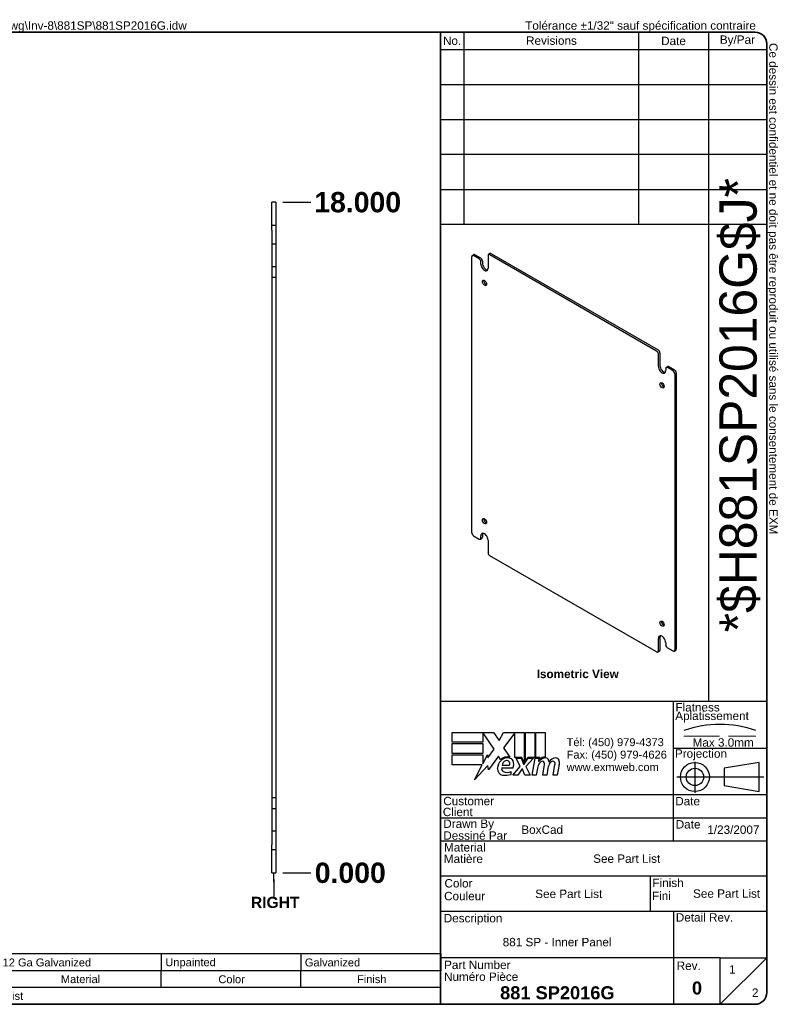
# Model space of a CAD drawing. Header units: inches. Extents: x 0 to 42.5, y -11 to 27.6.
# Tile 2 of 2: x 22.1 to 42.5, y 1.2 to 27.6. Entities that reach past the tile are written whole.
import ezdxf
from ezdxf.enums import TextEntityAlignment as Align

# ---------------------------------------------------------------- set-up
doc = ezdxf.new("R2010")
doc.units = ezdxf.units.IN
doc.header["$LTSCALE"] = 4.545455
doc.header["$MEASUREMENT"] = 0
for name, pattern in [('CHAIN', [0.7087, 0.4724, -0.0591, 0.1181, -0.0591]), ('DASHED', [0.2067, 0.1654, -0.0413]), ('DASHED_SPACE', [0.2067, 0.1654, -0.0413])]:
    doc.linetypes.add(name, pattern=pattern)
doc.layers.get('0').update_dxf_attribs({"lineweight": 25})
for name, color, linetype, lineweight in [('Centerline(ANSI)', 7, 'Continuous', 25), ('Dimensions(ANSI)', 7, 'Continuous', 25), ('Hidden Edges(ANSI)', 7, 'DASHED_SPACE', 25), ('Sketch Geometry(ANSI)', 7, 'Continuous', 25), ('Symbols(ANSI)', 7, 'Continuous', 25), ('Visible Edges(ANSI)', 7, 'Continuous', 25)]:
    doc.layers.add(name, color=color, linetype=linetype, lineweight=lineweight)
doc.styles.add('Current-ANSI', font='arial.ttf')
doc.styles.add('Dimension-ANSI', font='arialbd.ttf')
doc.styles.add('Part List-ANSI', font='arial.ttf')
doc.styles.add('Text Style44', font='arialbd.ttf')
doc.styles.add('Text Style83', font='FRE3OF9X.TTF')
doc.dimstyles.new('INCH-ANSI', dxfattribs={"dimscale": 4.545455, "dimtxt": 0.12, "dimasz": 0.098425, "dimexe": 0.04, "dimexo": 0.04, "dimgap": 0.031496, "dimtad": 0, "dimtih": 1, "dimtoh": 1, "dimdec": 3, "dimrnd": 1e-08, "dimzin": 0, "dimdsep": 46, "dimtxsty": 'Dimension-ANSI', "dimcen": 0.09, "dimdle": 0.312, "dimclrd": 179, "dimclre": 179, "dimclrt": 7, "dimadec": 1, "dimazin": 0, "dimtfac": 1, "dimtdec": 3, "dimtofl": 0, "dimtmove": 0, "dimatfit": 3, "dimfxl": 1, "dimtolj": 1, "dimtzin": 4, "dimlwd": 25, "dimlwe": 25, "dimarcsym": 0})

# ---------------------------------------------------------------- blocks, each defined once
blk = doc.blocks.new('Parts List')
at = {"layer": 'Symbols(ANSI)'}
for p, q in [((13.023, 0.795), (3.548, 0.795)), ((3.548, 0.795), (3.548, 0.615)), ((3.848, 0.795), (3.848, 0.615)), ((4.973, 0.795), (4.973, 0.615)), ((5.273, 0.795), (5.273, 0.615)), ((8.273, 0.795), (8.273, 0.615)), ((10.023, 0.795), (10.023, 0.615)), ((11.523, 0.795), (11.523, 0.615)), ((13.023, 0.795), (13.023, 0.615)), ((13.023, 0.615), (3.548, 0.615)), ((3.548, 0.435), (3.548, 0.615)), ((3.848, 0.435), (3.848, 0.615)), ((4.973, 0.435), (4.973, 0.615)), ((5.273, 0.435), (5.273, 0.615)), ((8.273, 0.435), (8.273, 0.615)), ((10.023, 0.435), (10.023, 0.615)), ((11.523, 0.435), (11.523, 0.615)), ((13.023, 0.435), (13.023, 0.615)), ((3.548, 0.255), (3.548, 0.435)), ((13.023, 0.435), (3.548, 0.435)), ((13.023, 0.255), (13.023, 0.435)), ((13.023, 0.255), (3.548, 0.255))]:
    blk.add_line(p, q, dxfattribs=at)
at = {"layer": 'Symbols(ANSI)', "char_height": 0.085, "attachment_point": 7, "line_spacing_factor": 0.25, "style": 'Part List-ANSI'}
for s, insert in [('1', (3.678, 0.662)), ('881 SP2016G-P', (3.888, 0.66)), ('0', (5.095, 0.66)), ('881 SP - Inner Panel Part', (5.313, 0.66)), ('12 Ga Galvanized', (8.321, 0.66)), ('Unpainted', (10.068, 0.638)), ('Galvanized', (11.565, 0.66)), ('Qty', (3.611, 0.456)), ('Part Number', (4.083, 0.481)), ('Rev', (5.027, 0.481)), ('Description', (6.485, 0.458)), ('Material', (8.946, 0.481)), ('Color', (10.637, 0.48)), ('Finish', (12.125, 0.481)), ('Parts List', (8.047, 0.301))]:
    blk.add_mtext(s, dxfattribs=dict(at, insert=insert))
blk = doc.blocks.new('Datum Identifier3')
at = {"layer": 'Symbols(ANSI)', "color": 7, "linetype": 'Continuous', "lineweight": 25}
for p, q in [((11.234, 1.567), (11.234, 1.665)), ((11.234, 1.567), (11.234, 1.595)), ((11.234, 1.595), (11.234, 1.411))]:
    blk.add_line(p, q, dxfattribs=at)
at = {"layer": 'Symbols(ANSI)', "color": 7, "insert": (10.986, 1.287), "char_height": 0.12, "attachment_point": 7, "line_spacing_factor": 0.25, "style": 'Dimension-ANSI'}
blk.add_mtext('RIGHT', dxfattribs=at)
blk = doc.blocks.new('*D14')
at = {"layer": 'Defpoints', "color": 0, "linetype": 'Continuous', "transparency": 16777216}
for p in [(28.95, 4.684), (28.95, 4.684), (29.884, 4.684)]:
    blk.add_point(p, dxfattribs=at)
at = {"layer": 'Dimensions(ANSI)', "color": 179, "linetype": 'Continuous', "lineweight": 25, "transparency": 16777216}
blk.add_line((29.132, 4.684), (29.884, 4.684), dxfattribs=at)
at = {"layer": 'Dimensions(ANSI)', "color": 7, "linetype": 'Continuous', "lineweight": 25, "transparency": 16777216, "insert": (30.946, 4.684), "char_height": 0.5455, "attachment_point": 5, "style": 'Dimension-ANSI'}
blk.add_mtext('\\A1;0.000', dxfattribs=at)
blk = doc.blocks.new('*D15')
at = {"layer": 'Defpoints', "color": 0, "linetype": 'Continuous', "transparency": 16777216}
for p in [(28.95, 22.684), (29.884, 22.684), (28.95, 4.684)]:
    blk.add_point(p, dxfattribs=at)
at = {"layer": 'Dimensions(ANSI)', "color": 179, "linetype": 'Continuous', "lineweight": 25, "transparency": 16777216}
blk.add_line((29.132, 22.684), (29.884, 22.684), dxfattribs=at)
at = {"layer": 'Dimensions(ANSI)', "color": 7, "linetype": 'Continuous', "lineweight": 25, "transparency": 16777216, "insert": (31.144, 22.684), "char_height": 0.5455, "attachment_point": 5, "style": 'Dimension-ANSI'}
blk.add_mtext('\\A1;18.000', dxfattribs=at)
blk = doc.blocks.new('Title Blocks EXM - ANSI B')
for p, q in [((13.372, 3.063), (13.372, 3.17)), ((13.372, 3.17), (13.818, 3.17)), ((13.824, 2.989), (13.701, 3.168)), ((13.701, 3.168), (13.701, 3.063)), ((13.818, 3.17), (13.877, 3.083)), ((13.877, 3.083), (13.923, 3.17)), ((13.923, 3.17), (14.146, 3.17)), ((14.046, 3.166), (13.924, 3.002)), ((14.046, 2.9), (14.046, 3.166)), ((14.146, 3.17), (14.146, 2.842)), ((14.16, 3.17), (14.259, 3.17)), ((14.16, 2.866), (14.16, 3.17)), ((14.259, 3.17), (14.259, 2.9)), ((14.273, 3.17), (14.372, 3.17)), ((14.273, 2.9), (14.273, 3.17)), ((14.372, 3.17), (14.372, 2.905)), ((13.701, 3.063), (13.372, 3.063)), ((13.372, 3.049), (13.701, 3.049)), ((13.372, 2.942), (13.372, 3.049)), ((13.701, 3.049), (13.701, 2.942)), ((13.758, 2.895), (13.824, 2.989)), ((13.924, 3.002), (13.993, 2.903)), ((13.701, 2.942), (13.372, 2.942)), ((13.372, 2.82), (13.372, 2.927)), ((13.372, 2.927), (13.701, 2.927)), ((13.701, 2.831), (13.752, 2.929)), ((13.701, 2.927), (13.701, 2.831)), ((13.752, 2.929), (13.758, 2.895)), ((13.87, 2.914), (13.765, 2.768)), ((13.893, 2.876), (13.87, 2.914)), ((14.121, 2.9), (14.046, 2.9)), ((14.059, 2.891), (14.113, 2.891)), ((14.105, 2.802), (14.059, 2.891)), ((14.113, 2.891), (14.139, 2.83)), ((14.146, 2.842), (14.121, 2.9)), ((14.146, 2.83), (14.19, 2.891)), ((14.185, 2.9), (14.16, 2.866)), ((14.245, 2.891), (14.164, 2.803)), ((14.259, 2.9), (14.185, 2.9)), ((14.19, 2.891), (14.245, 2.891)), ((14.232, 2.709), (14.264, 2.891)), ((14.264, 2.891), (14.302, 2.891)), ((14.314, 2.9), (14.273, 2.9)), ((14.302, 2.891), (14.299, 2.859)), ((14.299, 2.859), (14.309, 2.859)), ((14.312, 2.88), (14.314, 2.9)), ((13.695, 2.82), (13.372, 2.82)), ((13.612, 2.661), (13.695, 2.82)), ((13.758, 2.815), (13.612, 2.661)), ((13.765, 2.768), (13.758, 2.815)), ((13.905, 2.788), (14.027, 2.788)), ((13.91, 2.818), (13.99, 2.818)), ((14.023, 2.709), (14.105, 2.802)), ((14.122, 2.774), (14.077, 2.709)), ((14.13, 2.774), (14.122, 2.774)), ((14.155, 2.709), (14.13, 2.774)), ((14.139, 2.83), (14.146, 2.83)), ((14.164, 2.803), (14.209, 2.709)), ((14.289, 2.784), (14.276, 2.709)), ((14.345, 2.709), (14.365, 2.824)), ((14.402, 2.784), (14.389, 2.709)), ((14.457, 2.709), (14.477, 2.824)), ((14.523, 2.823), (14.501, 2.709)), ((14.005, 2.718), (14.005, 2.748)), ((14.077, 2.709), (14.023, 2.709)), ((14.209, 2.709), (14.155, 2.709)), ((14.276, 2.709), (14.232, 2.709)), ((14.389, 2.709), (14.345, 2.709)), ((14.501, 2.709), (14.457, 2.709))]:
    blk.add_line(p, q)
for centre, radius, start, end in [((13.991, 2.772), 0.133, 134.1684, 176.5646), ((13.968, 2.796), 0.11, 77.079, 133.1785), ((13.968, 2.796), 0.0996, 80.4085, 134.1684), ((13.965, 2.811), 0.056, 109.3797, 172.9975), ((13.959, 2.83), 0.0365, 51.1652, 109.3797), ((13.962, 2.833), 0.0318, 331.4547, 51.1652), ((13.981, 2.843), 0.0507, 23.8445, 85.0802), ((13.941, 2.826), 0.094, 336.1555, 23.8445), ((14.376, 2.816), 0.08, 89.4776, 147.4114), ((14.346, 2.818), 0.042, 96.03, 147.5992), ((14.37, 2.825), 0.08, 88.7952, 136.5849), ((14.344, 2.839), 0.02, 23.5571, 96.03), ((14.377, 2.862), 0.0338, 16.9928, 89.4776), ((14.317, 2.844), 0.096, 3.6169, 16.9928), ((14.486, 2.814), 0.0819, 89.6788, 153.9508), ((14.458, 2.818), 0.042, 96.1027, 147.6083), ((14.456, 2.839), 0.02, 23.5487, 96.1027), ((14.487, 2.861), 0.035, 18.4748, 89.6788), ((14.429, 2.842), 0.096, 349, 18.4748), ((13.925, 2.776), 0.0658, 176.5646, 261.5605), ((13.936, 2.779), 0.032, 163.5261, 244.6784), ((13.966, 2.842), 0.102, 244.6784, 292.5609), ((14.442, 2.757), 0.155, 147.5992, 170), ((14.325, 2.831), 0.041, 350, 23.5571), ((14.555, 2.759), 0.155, 148.5584, 170.8257), ((14.437, 2.831), 0.041, 349.9922, 23.5487), ((13.945, 2.911), 0.202, 261.5605, 287.3343)]:
    blk.add_arc(centre, radius, start, end)
at = {"layer": 'Centerline(ANSI)', "linetype": 'DASHED', "lineweight": 18, "ltscale": 0.507983}
blk.add_line((15.861, 3.128), (16.632, 3.128), dxfattribs=at)
at = {"layer": 'Centerline(ANSI)', "linetype": 'CHAIN', "ltscale": 0.185148}
blk.add_line((15.979, 2.855), (15.979, 2.521), dxfattribs=at)
at = {"layer": 'Centerline(ANSI)', "linetype": 'CHAIN', "ltscale": 0.437897}
blk.add_line((15.786, 2.691), (16.717, 2.691), dxfattribs=at)
at = {"layer": 'Sketch Geometry(ANSI)'}
for p, q in [((13.25, 10.687), (16.625, 10.687)), ((13.5, 10.687), (13.5, 8.625)), ((15.375, 10.687), (15.375, 8.625)), ((16.125, 10.687), (16.125, 3.5)), ((13.25, 10.5), (16.75, 10.5)), ((16.75, 10.562), (16.75, 0.375)), ((13.25, 10.125), (16.75, 10.125)), ((13.25, 9.75), (16.75, 9.75)), ((16.75, 9.375), (13.25, 9.375)), ((13.25, 9), (16.75, 9)), ((16.75, 9), (16.75, 8.625)), ((13.25, 8.625), (16.75, 8.625)), ((16.75, 3.5), (13.25, 3.5)), ((15.75, 2), (15.75, 3.5)), ((15.75, 3), (16.75, 3)), ((16.669, 2.847), (16.294, 2.785)), ((16.294, 2.785), (16.294, 2.598)), ((16.669, 2.535), (16.669, 2.847)), ((16.294, 2.598), (16.669, 2.535)), ((16.75, 2.5), (13.25, 2.5)), ((16.75, 2.25), (13.25, 2.25)), ((16.75, 2), (13.25, 2)), ((13.25, 1.629), (16.75, 1.629)), ((15.499, 1.629), (15.499, 1.25)), ((13.25, 1.25), (16.75, 1.25)), ((15.75, 1.25), (15.75, 0.75)), ((15.75, 0.75), (13.25, 0.75)), ((16.25, 0.75), (15.75, 0.75)), ((15.75, 0.75), (15.75, 0.25)), ((16.25, 0.25), (16.25, 0.75)), ((16.25, 0.75), (16.75, 0.75)), ((16.25, 0.25), (16.75, 0.75)), ((16.625, 0.25), (13.25, 0.25))]:
    blk.add_line(p, q, dxfattribs=at)
at = {"layer": 'Sketch Geometry(ANSI)', "linetype": 'Continuous', "lineweight": 35}
for p, q in [((13.25, 8.625), (13.25, 10.687)), ((13.25, 8.625), (13.25, 3.5)), ((13.25, 0.25), (13.25, 3.5))]:
    blk.add_line(p, q, dxfattribs=at)
at = {"layer": 'Sketch Geometry(ANSI)'}
for radius in [0.156, 0.0935]:
    blk.add_circle((15.979, 2.691), radius, dxfattribs=at)
for centre, radius, start, end in [((16.625, 10.562), 0.125, 0, 90), ((16.247, 2.112), 1.143, 70.2973, 109.7027), ((16.625, 0.375), 0.125, 270, 0)]:
    blk.add_arc(centre, radius, start, end, dxfattribs=at)
at = {"layer": 'Symbols(ANSI)', "color": 7, "char_height": 0.09, "style": 'Current-ANSI'}
for s, insert, width, attachment_point in [('No.', (13.373, 10.595), 0.25039, 5), ('Revisions', (14.439, 10.596), 1.87331, 5), ('Date', (15.749, 10.593), 0.75135, 5), ('By/Par', (16.435, 10.594), 0.62202, 5), ('Date', (15.773, 2.136), 0.26554, 7), ('Rev.', (15.783, 0.618), 0.25854, 7)]:
    blk.add_mtext(s, dxfattribs=dict(at, insert=insert, width=width, attachment_point=attachment_point))
for s, insert, attachment_point in [('\\fArial|b1|i0;\\H0.0900;Isometric View', (14.281, 3.842), 1), ('Flatness', (15.77, 3.393), 7), ('Aplatissement', (15.768, 3.275), 7), ('Max 3.0mm', (15.954, 3.015), 7), ('Projection', (15.764, 2.87), 7), ('Customer', (13.278, 2.386), 7), ('Date', (15.768, 2.385), 7), ('Client', (13.273, 2.269), 7), ('Drawn By', (13.278, 2.117), 7), ('Dessiné Par', (13.278, 2.016), 7), ('Material', (13.286, 1.889), 7), ('Matière', (13.284, 1.766), 7), ('Color', (13.291, 1.503), 7), ('Finish', (15.523, 1.508), 7), ('Couleur', (13.287, 1.366), 7), ('Fini', (15.518, 1.37), 7), ('Description', (13.283, 1.103), 7), ('Detail Rev.', (15.774, 1.137), 7), ('Part Number', (13.287, 0.627), 7), ('Numéro Pièce', (13.286, 0.5), 7)]:
    blk.add_mtext(s, dxfattribs=dict(at, insert=insert, attachment_point=attachment_point))
at = {"layer": 'Symbols(ANSI)', "color": 7, "insert": (14.602, 3.107), "char_height": 0.085, "attachment_point": 1, "line_spacing_factor": 0.944221, "style": 'Current-ANSI'}
blk.add_mtext('\\fArial|b0|i0;\\H0.0850;Tél: (450) 979-4373\\PFax: (450) 979-4626\\Pwww.exmweb.com', dxfattribs=at)
at = {"layer": 'Symbols(ANSI)', "color": 7, "style": 'Current-ANSI'}
for tag, p in [('REV1', (13.375, 10.313)), ('REV1DATE', (15.75, 10.31)), ('REV1BY', (16.437, 10.313)), ('REV2', (13.373, 9.938)), ('REV2DATE', (15.747, 9.941)), ('REV2BY', (16.437, 9.938)), ('REV3', (13.374, 9.563)), ('REV3DATE', (15.752, 9.563)), ('REV3BY', (16.437, 9.564)), ('REV4', (13.377, 9.188)), ('REV4DATE', (15.752, 9.188)), ('REV4BY', (16.441, 9.188)), ('REV5', (13.373, 8.813)), ('REV5DATE', (15.752, 8.813)), ('REV5BY', (16.438, 8.811)), ('MFG_APPROVED_DATE', (16.393, 2.374)), ('DETAIL_REV', (16.249, 0.926))]:
    blk.add_attdef(tag, text='', height=0.09, dxfattribs=at).set_placement(p, align=Align.MIDDLE_CENTER)
for tag, p in [('REV1DESC', (13.526, 10.31)), ('REV2DESC', (13.525, 9.937)), ('REV3DESC', (13.528, 9.564)), ('REV4DESC', (13.533, 9.19)), ('REV5DESC', (13.532, 8.811)), ('COMPANY', (14.12, 2.375))]:
    blk.add_attdef(tag, text='', height=0.09, dxfattribs=at).set_placement(p, align=Align.MIDDLE_LEFT)
at = {"layer": 'Symbols(ANSI)', "color": 7, "style": 'Text Style83'}
blk.add_attdef('BARCODE_001', (16.642, 4.244), '', height=0.4, rotation=90, dxfattribs=at)
at = {"layer": 'Symbols(ANSI)', "color": 7}
for tag, p, height, style in [('AUTHOR_001', (14.116, 2.08), 0.09, 'Current-ANSI'), ('IDW_DATE_001', (16.112, 2.08), 0.09, 'Current-ANSI'), ('MATERIEL_001', (14.887, 1.769), 0.09, 'Current-ANSI'), ('COLOR_001', (14.265, 1.391), 0.09, 'Current-ANSI'), ('FINISH_001', (15.959, 1.394), 0.09, 'Current-ANSI'), ('IDW_DESC_001', (13.916, 0.873), 0.09, 'Current-ANSI'), ('Sheet_Number_001', (16.346, 0.58), 0.09, 'Current-ANSI'), ('IDW_NAME_001', (13.888, 0.304), 0.14, 'Text Style44'), ('IDW_REV_001', (15.947, 0.355), 0.14, 'Text Style44'), ('Number_of_sheets_001', (16.591, 0.33), 0.09, 'Current-ANSI')]:
    blk.add_attdef(tag, p, '', height=height, dxfattribs=dict(at, style=style))
blk = doc.blocks.new('Borders EXM - B (Inch)')
at = {"layer": 'Sketch Geometry(ANSI)', "linetype": 'Continuous', "lineweight": 35}
for p, q in [((16.398, 10.692), (0.523, 10.692)), ((0.398, 10.567), (0.398, 0.255)), ((16.523, 0.38), (16.523, 10.567)), ((0.398, 0.255), (16.398, 0.255))]:
    blk.add_line(p, q, dxfattribs=at)
for centre, start, end in [((0.523, 10.567), 90, 180), ((16.398, 10.567), 0, 90), ((16.398, 0.38), 270, 0)]:
    blk.add_arc(centre, 0.125, start, end, dxfattribs=at)
at = {"layer": 'Symbols(ANSI)', "color": 7, "char_height": 0.09, "attachment_point": 7, "style": 'Current-ANSI'}
for s, insert in [('Tolerance ±1/32" unless otherwise specified', (0.509, 10.692)), ('Tolérance ±1/32" sauf spécification contraire', (13.93, 10.691))]:
    blk.add_mtext(s, dxfattribs=dict(at, insert=insert))
for s, insert, rotation in [('This drawing is confidential and must not be reproduced or used without the consent of EXM', (0.398, 5.419), 90), ('Ce dessin est confidentiel et ne doit pas être reproduit ou utilisé sans le consentement de EXM', (16.522, 10.576), 270)]:
    blk.add_mtext(s, dxfattribs=dict(at, insert=insert, rotation=rotation))
at = {"layer": 'Symbols(ANSI)', "color": 7, "style": 'Current-ANSI'}
blk.add_attdef('FILENAME_AND_PATH_001', (6.601, 10.718), '', height=0.09, dxfattribs=at)

msp = doc.modelspace()

# ---------------------------------------------------------------- linework, layer by layer
at = {"layer": 'Hidden Edges(ANSI)', "ltscale": 0.079897}
for p, q in [((28.9503, 21.5589), (28.8453, 21.5589)), ((28.9503, 20.9539), (28.8453, 20.9539)), ((28.9503, 20.6639), (28.8453, 20.6639)), ((28.8453, 6.7039), (28.9503, 6.7039)), ((28.8453, 6.4139), (28.9503, 6.4139)), ((28.8453, 5.8089), (28.9503, 5.8089))]:
    msp.add_line(p, q, dxfattribs=at)
at = {"layer": 'Visible Edges(ANSI)'}
for p, q in [((28.8453, 22.5589), (28.8453, 22.6839)), ((28.9503, 22.6839), (28.8453, 22.6839)), ((28.8453, 22.0589), (28.8453, 22.5589)), ((28.9503, 22.6839), (28.9503, 22.5589)), ((28.9503, 22.5589), (28.9503, 22.0589)), ((28.8453, 21.9339), (28.8453, 22.0589)), ((28.9503, 22.0589), (28.8453, 22.0589)), ((28.9503, 22.0589), (28.9503, 21.9339)), ((28.8453, 21.9339), (28.8453, 5.4339)), ((28.9503, 21.9339), (28.9503, 5.4339)), ((34.2066, 13.8146), (34.2066, 21.2243)), ((34.2208, 21.2558), (34.2617, 21.2794)), ((34.4011, 21.1682), (34.2552, 21.2524)), ((34.2961, 21.276), (34.4419, 21.1918)), ((34.6441, 21.2524), (34.6441, 20.9156)), ((34.6992, 21.3075), (34.6584, 21.2839)), ((34.6927, 21.2805), (39.1652, 18.6983)), ((34.7336, 21.3041), (39.206, 18.7219)), ((34.4497, 21.0279), (34.4497, 21.084)), ((34.4905, 21.1076), (34.4905, 21.0515)), ((39.2138, 18.2773), (39.2138, 18.6141)), ((39.2546, 18.6377), (39.2546, 18.3009)), ((39.4225, 18.2526), (39.4633, 18.2762)), ((39.6027, 18.165), (39.4569, 18.2492)), ((39.4977, 18.2728), (39.6436, 18.1886)), ((39.4083, 18.2212), (39.4083, 18.165)), ((39.6513, 18.0808), (39.6513, 10.6711)), ((39.6922, 18.1044), (39.6922, 10.6947)), ((34.4905, 13.754), (34.4905, 13.6979)), ((34.2552, 13.7304), (34.4011, 13.6462)), ((34.4354, 13.6428), (34.4763, 13.6664)), ((34.4497, 13.6743), (34.4497, 13.7304)), ((34.6441, 13.6182), (34.6441, 13.2814)), ((39.1652, 10.615), (34.6927, 13.1972)), ((39.2138, 10.6431), (39.2138, 10.9799)), ((39.2546, 11.0034), (39.2546, 10.6666)), ((39.4083, 10.8676), (39.4083, 10.8115)), ((39.2404, 10.6352), (39.1996, 10.6116)), ((39.4569, 10.7273), (39.6027, 10.6431)), ((39.6371, 10.6397), (39.6779, 10.6632)), ((28.8453, 5.3089), (28.8453, 5.4339)), ((28.8453, 5.3089), (28.9503, 5.3089)), ((28.8453, 4.8089), (28.8453, 5.3089)), ((28.9503, 5.4339), (28.9503, 5.3089)), ((28.9503, 5.3089), (28.9503, 4.8089)), ((28.8453, 4.6839), (28.8453, 4.8089)), ((28.9503, 4.8089), (28.9503, 4.6839)), ((28.8453, 4.6839), (28.9503, 4.6839))]:
    msp.add_line(p, q, dxfattribs=at)
for centre, major_axis, start_param, end_param in [((34.2552, 21.1963), (-0.0344, 0.0595), 5.4977871, 7.0685835), ((34.2961, 21.2199), (-0.0344, 0.0595), 5.4977871, 6.2831853), ((34.4011, 21.1121), (0.0344, -0.0595), 0.7853982, 2.3561945), ((34.4419, 21.1357), (-0.0344, 0.0595), 3.9269908, 5.4977871), ((34.6927, 21.2243), (-0.0344, 0.0595), 5.4977871, 7.0685835), ((34.7336, 21.2479), (-0.0344, 0.0595), 5.4977871, 6.2831853), ((34.5469, 20.9717), (0.0688, -0.1191), 3.9269908, 7.0685835), ((34.5877, 20.9953), (0.0688, -0.1191), 3.9269908, 5.9816518), ((34.5877, 20.5462), (0.0399, -0.0691), 3.679154, 5.7456239), ((39.1652, 18.6422), (0.0344, -0.0595), 0.7853982, 2.3561945), ((39.206, 18.6657), (-0.0344, 0.0595), 3.9269908, 5.4977871), ((39.311, 18.2212), (0.0688, -0.1191), 3.9269908, 7.0685835), ((39.3519, 18.2447), (0.0688, -0.1191), 3.9269908, 5.9816518), ((39.4569, 18.1931), (-0.0344, 0.0595), 5.4977871, 7.0685835), ((39.4977, 18.2167), (-0.0344, 0.0595), 5.4977871, 6.2831853), ((39.6027, 18.1089), (0.0344, -0.0595), 0.7853982, 2.3561945), ((39.6436, 18.1325), (-0.0344, 0.0595), 3.9269908, 5.4977871), ((39.3519, 17.7957), (0.0399, -0.0691), 3.679154, 5.7456239), ((34.5877, 14.147), (0.0399, -0.0691), 3.679154, 5.7456239), ((34.2552, 13.7866), (-0.0344, 0.0595), 0.7853982, 2.3561945), ((34.5469, 13.6743), (-0.0688, 0.1191), 3.9269908, 7.0685835), ((34.5877, 13.6979), (-0.0687, 0.1191), 0.3015335, 0.7853982), ((34.4011, 13.7024), (0.0344, -0.0595), 5.4977871, 7.0685835), ((34.4419, 13.7259), (0.0344, -0.0595), 0, 0.7853982), ((34.6927, 13.2533), (-0.0344, 0.0595), 0.7853982, 2.3561945), ((39.3519, 11.3964), (0.0399, -0.0691), 3.679154, 5.7456239), ((39.311, 10.9237), (-0.0688, 0.1191), 3.9269908, 7.0685835), ((39.3519, 10.9473), (-0.0688, 0.1191), 0.3015335, 0.7853982), ((39.1652, 10.6711), (0.0344, -0.0595), 5.4977871, 7.0685835), ((39.206, 10.6947), (0.0344, -0.0595), 0, 0.7853982), ((39.4569, 10.7834), (-0.0344, 0.0595), 0.7853982, 2.3561945), ((39.6027, 10.6992), (0.0344, -0.0595), 5.4977871, 7.0685835), ((39.6436, 10.7228), (0.0344, -0.0595), 0, 0.7853982)]:
    msp.add_ellipse(centre, major_axis=major_axis, ratio=0.5773503, start_param=start_param, end_param=end_param, dxfattribs=at)
for centre in [(34.5469, 20.5227), (39.311, 17.7721), (34.5469, 14.1234), (39.311, 11.3728)]:
    msp.add_ellipse(centre, major_axis=(0.0399, -0.0691), ratio=0.5773503, dxfattribs=at)

# ---------------------------------------------------------------- block references
at = {"xscale": 2.5, "yscale": 2.5, "zscale": 2.5}
for name, p, values in [('Borders EXM - B (Inch)', (0.8138, 0.5207), {'FILENAME_AND_PATH_001': 'C:\\Vault_Workspace\\Inventor_Dwg\\Inv-8\\881SP\\881SP2016G.idw'}), ('Title Blocks EXM - ANSI B', (0.2459, 0.532), {'COLOR_001': 'See Part List', 'AUTHOR_001': 'BoxCad', 'IDW_DATE_001': '1/23/2007', 'IDW_REV_001': '0', 'Sheet_Number_001': '1', 'Number_of_sheets_001': '2', 'IDW_DESC_001': '881 SP - Inner Panel', 'IDW_NAME_001': '881 SP2016G', 'BARCODE_001': '*$H881SP2016G$J*', 'FINISH_001': 'See Part List', 'MATERIEL_001': 'See Part List'})]:
    msp.add_blockref(name, p, dxfattribs=at).add_auto_attribs(values)
at = {"layer": 'Symbols(ANSI)', "xscale": 2.5, "yscale": 2.5, "zscale": 2.5}
for name in ['Datum Identifier3', 'Parts List']:
    msp.add_blockref(name, (0.8138, 0.5207), dxfattribs=at)

# ---------------------------------------------------------------- dimensions: what is measured, and where the dimension line sits
at = {"layer": 'Dimensions(ANSI)', "color": 179, "linetype": 'Continuous', "lineweight": 25, "true_color": 0x262658}
for feature_location, offset, origin, override, picture, middle in [((28.9503, 22.6839), (0.9338, 0), (28.9503, 4.6839), {"dimgap": 0.031496, "dimtad": 0, "dimdec": 3, "dimlfac": 1, "dimtol": 0, "dimlim": 0, "dimtp": 0, "dimtm": 0, "dimtdec": 3}, '*D15', (31.1437, 22.6839)), ((28.9503177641, 4.6839030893), (0.9338221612, 0), (28.9503177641, 4.6839030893), {"dimgap": 0.031496, "dimtad": 0, "dimdec": 3, "dimlfac": 0.55, "dimtol": 0, "dimlim": 0, "dimtp": 0, "dimtm": 0, "dimtdec": 3}, '*D14', (30.945944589, 4.6839030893))]:
    dim = msp.add_ordinate_dim(feature_location=feature_location, offset=offset, dtype=0, origin=origin, dimstyle='INCH-ANSI', override=override, dxfattribs=at)
    dim.commit()
    dim.dimension.update_dxf_attribs({"geometry": picture, "text_midpoint": middle})

doc.saveas('drawing.dxf')
